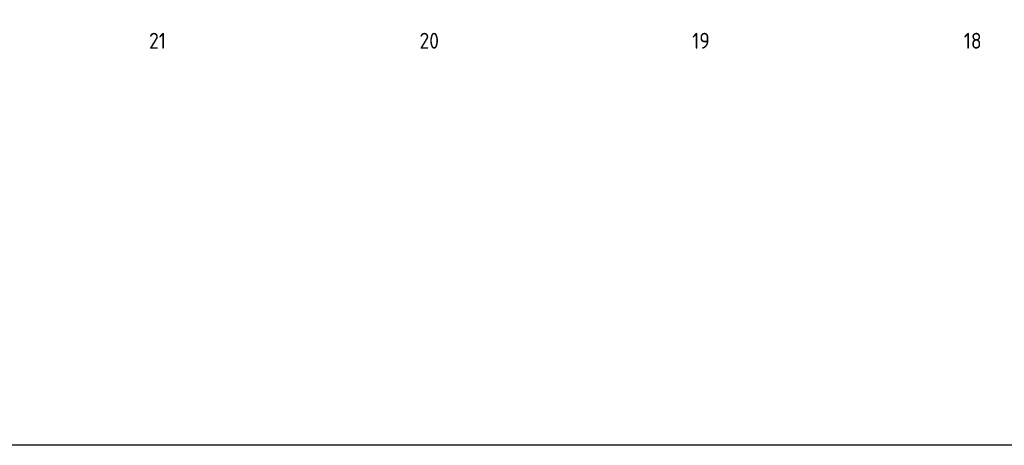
# Model space of a CAD drawing. Header units: millimetres. Extents: x 20872 to 297961, y -293704 to 213007.
# Tile 189 of 256: x 99901 to 116207, y -37617 to -30572. Entities that reach past the tile are written whole.
import ezdxf
from ezdxf.enums import TextEntityAlignment as Align
from ezdxf.xclip import XClip

# ---------------------------------------------------------------- set-up
doc = ezdxf.new("R2010")
doc.units = ezdxf.units.MM
doc.header["$LTSCALE"] = 100
doc.header["$XCLIPFRAME"] = 2
doc.layers.get('Defpoints').update_dxf_attribs({"color": 181})
for name, color, linetype in [('A--L$7--_stramien', 1, 'Continuous'), ('A--T$7--_stramien', 7, 'Continuous'), ('XREFS', 9, 'Continuous')]:
    doc.layers.add(name, color=color, linetype=linetype)
doc.styles.add('BRON standaard', font='isocp.shx')
doc.styles.add('BURO maatvoering', font='isocp.shx')

# ---------------------------------------------------------------- blocks, each defined once
blk = doc.blocks.new('AL_stramlab_01_P03_BV')
at = {"color": 4, "linetype": 'Continuous', "lineweight": -2, "style": 'BRON standaard'}
blk.add_attdef('LABEL', text='', height=350, dxfattribs=at).set_placement((0, 0), align=Align.MIDDLE_CENTER)
blk = doc.blocks.new('stramienlijnen_1')
at = {"layer": 'A--T$7--_stramien', "color": 7, "linetype": 'Continuous', "lineweight": -3}
ref = blk.add_blockref('AL_stramlab_01_P03_BV', (102184.5, -5000), dxfattribs=dict(at, xscale=75, yscale=75, zscale=75))
ref.add_attrib('LABEL', '21', dxfattribs={"layer": '0', "color": 4, "linetype": 'Continuous', "lineweight": -2, "height": 262.5, "style": 'BURO maatvoering'}).set_placement((102184.5, -5000), align=Align.MIDDLE_CENTER)
ref = blk.add_blockref('AL_stramlab_01_P03_BV', (106684.5, -5000), dxfattribs=dict(at, xscale=75, yscale=75, zscale=75))
ref.add_attrib('LABEL', '20', dxfattribs={"layer": '0', "color": 4, "linetype": 'Continuous', "lineweight": -2, "height": 262.5, "style": 'BURO maatvoering'}).set_placement((106684.5, -5000), align=Align.MIDDLE_CENTER)
ref = blk.add_blockref('AL_stramlab_01_P03_BV', (111184.5, -5000), dxfattribs=dict(at, xscale=75, yscale=75, zscale=75))
ref.add_attrib('LABEL', '19', dxfattribs={"layer": '0', "color": 4, "linetype": 'Continuous', "lineweight": -2, "height": 262.5, "style": 'BURO maatvoering'}).set_placement((111184.5, -5000), align=Align.MIDDLE_CENTER)
ref = blk.add_blockref('AL_stramlab_01_P03_BV', (115684.5, -5000), dxfattribs=dict(at, xscale=75, yscale=75, zscale=75))
ref.add_attrib('LABEL', '18', dxfattribs={"layer": '0', "color": 4, "linetype": 'Continuous', "lineweight": -2, "height": 262.5, "style": 'BURO maatvoering'}).set_placement((115684.5, -5000), align=Align.MIDDLE_CENTER)
blk = doc.blocks.new('2016-01-28 101 1e verdieping bestaand')
at = {"layer": 'A--L$7--_stramien'}
blk.add_blockref('stramienlijnen_1', (0, 0), dxfattribs=at)

msp = doc.modelspace()

# ---------------------------------------------------------------- linework, layer by layer
at = {"layer": 'Defpoints'}
msp.add_lwpolyline([(116766, 3849), (164491, -12477), (179860, -12477), (179860, -37617), (20872, -37617), (20872, 56343), (116766, 56343)], close=True, dxfattribs=at)

# ---------------------------------------------------------------- block references
at = {"layer": 'XREFS', "color": 31, "true_color": 0xdec496}
ref = msp.add_blockref('2016-01-28 101 1e verdieping bestaand', (-1, -25920), dxfattribs=at)
XClip(ref).set_block_clipping_path([(116767.0762143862, 29769.3836009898), (164491.5066313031, 13442.9004429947), (179861.0762143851, 13442.9004429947), (179861.0762143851, -11696.8579780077), (20873.0762143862, -11696.8579780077), (20873.0762143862, 82263.1420219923), (116767.0762143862, 82263.1420219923)])

doc.saveas('drawing.dxf')
